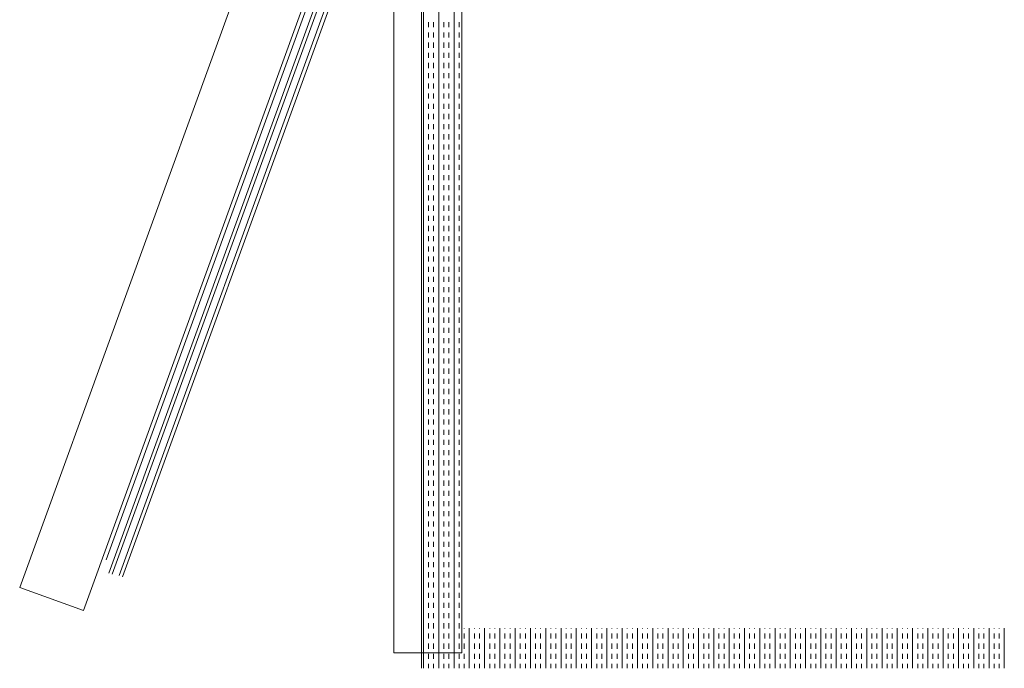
# Model space of a CAD drawing. Header units: millimetres. Extents: x 99250 to 122845, y -19292 to 18303.
# Tile 94 of 99: x 120112 to 120727, y 15304 to 15709. Entities that reach past the tile are written whole.
import ezdxf

# ---------------------------------------------------------------- set-up
doc = ezdxf.new("R2010")
doc.units = ezdxf.units.MM
doc.header["$MEASUREMENT"] = 0
doc.layers.add('IRISH HOUSE_HYD AIRPORT_DRAINAGE LAYOUT 1$0$GREY SCALE', color=8, linetype='Continuous')
doc.layers.add('IRISH HOUSE_HYD AIRPORT_DRAINAGE LAYOUT 1$0$GREYSCALE', color=8, linetype='Continuous', lineweight=0)
doc.layers.add('M-MEP-ELPR-EQUIP', color=6, linetype='Continuous', lineweight=20)

# ---------------------------------------------------------------- blocks, each defined once
blk = doc.blocks.new('IRISH HOUSE_HYD AIRPORT_DRAINAGE LAYOUT 1$0$FLOOR PLAN')
at = {"layer": 'IRISH HOUSE_HYD AIRPORT_DRAINAGE LAYOUT 1$0$GREYSCALE', "color": 8, "lineweight": 0}
for p, q in [((20363.2, 15303.61), (20363.2, 16005.3)), ((20364.39, 15303.61), (20364.39, 16005.3)), ((20373.94, 15303.61), (20373.94, 16005.3)), ((20383.49, 15303.61), (20383.49, 16005.3)), ((20339.78, 15981.14), (20112.17, 15354.17)), ((20345.91, 15980.24), (20345.91, 15313.23)), ((20388.26, 15328.67), (20388.26, 15980.24)), ((20388.26, 15313.23), (20388.26, 15980.24)), ((20151.98, 15339.71), (20379.58, 15966.69)), ((20376.76, 15938.55), (20167.87, 15363.11)), ((20169.96, 15362.36), (20378.85, 15937.79)), ((20166.23, 15371.34), (20370.23, 15933.29)), ((20382.66, 15935.55), (20174.31, 15361.63)), ((20384.8, 15934.77), (20176.45, 15360.86)), ((20367.58, 15704.14), (20367.58, 15707.32)), ((20370.76, 15704.14), (20370.76, 15707.32)), ((20377.12, 15704.14), (20377.12, 15707.32)), ((20380.31, 15704.14), (20380.31, 15707.32)), ((20386.67, 15704.14), (20386.67, 15707.32)), ((20367.58, 15697.78), (20367.58, 15700.96)), ((20370.76, 15697.78), (20370.76, 15700.96)), ((20377.12, 15697.78), (20377.12, 15700.96)), ((20380.31, 15697.78), (20380.31, 15700.96)), ((20386.67, 15697.78), (20386.67, 15700.96)), ((20367.58, 15691.41), (20367.58, 15694.59)), ((20370.76, 15691.41), (20370.76, 15694.59)), ((20377.12, 15691.41), (20377.12, 15694.59)), ((20380.31, 15691.41), (20380.31, 15694.59)), ((20386.67, 15691.41), (20386.67, 15694.59)), ((20367.58, 15685.05), (20367.58, 15688.23)), ((20370.76, 15685.05), (20370.76, 15688.23)), ((20377.12, 15685.05), (20377.12, 15688.23)), ((20380.31, 15685.05), (20380.31, 15688.23)), ((20386.67, 15685.05), (20386.67, 15688.23)), ((20367.58, 15678.68), (20367.58, 15681.86)), ((20370.76, 15678.68), (20370.76, 15681.86)), ((20377.12, 15678.68), (20377.12, 15681.86)), ((20380.31, 15678.68), (20380.31, 15681.86)), ((20386.67, 15678.68), (20386.67, 15681.86)), ((20367.58, 15672.32), (20367.58, 15675.5)), ((20370.76, 15672.32), (20370.76, 15675.5)), ((20377.12, 15672.32), (20377.12, 15675.5)), ((20380.31, 15672.32), (20380.31, 15675.5)), ((20386.67, 15672.32), (20386.67, 15675.5)), ((20367.58, 15665.95), (20367.58, 15669.13)), ((20370.76, 15665.95), (20370.76, 15669.13)), ((20377.12, 15665.95), (20377.12, 15669.13)), ((20380.31, 15665.95), (20380.31, 15669.13)), ((20386.67, 15665.95), (20386.67, 15669.13)), ((20367.58, 15659.58), (20367.58, 15662.77)), ((20370.76, 15659.58), (20370.76, 15662.77)), ((20377.12, 15659.58), (20377.12, 15662.77)), ((20380.31, 15659.58), (20380.31, 15662.77)), ((20386.67, 15659.58), (20386.67, 15662.77)), ((20367.58, 15653.22), (20367.58, 15656.4)), ((20370.76, 15653.22), (20370.76, 15656.4)), ((20377.12, 15653.22), (20377.12, 15656.4)), ((20380.31, 15653.22), (20380.31, 15656.4)), ((20386.67, 15653.22), (20386.67, 15656.4)), ((20367.58, 15646.85), (20367.58, 15650.04)), ((20370.76, 15646.85), (20370.76, 15650.04)), ((20377.12, 15646.85), (20377.12, 15650.04)), ((20380.31, 15646.85), (20380.31, 15650.04)), ((20386.67, 15646.85), (20386.67, 15650.04)), ((20367.58, 15640.49), (20367.58, 15643.67)), ((20370.76, 15640.49), (20370.76, 15643.67)), ((20377.12, 15640.49), (20377.12, 15643.67)), ((20380.31, 15640.49), (20380.31, 15643.67)), ((20386.67, 15640.49), (20386.67, 15643.67)), ((20367.58, 15634.12), (20367.58, 15637.31)), ((20370.76, 15634.12), (20370.76, 15637.31)), ((20377.12, 15634.12), (20377.12, 15637.31)), ((20380.31, 15634.12), (20380.31, 15637.31)), ((20386.67, 15634.12), (20386.67, 15637.31)), ((20367.58, 15627.76), (20367.58, 15630.94)), ((20370.76, 15627.76), (20370.76, 15630.94)), ((20377.12, 15627.76), (20377.12, 15630.94)), ((20380.31, 15627.76), (20380.31, 15630.94)), ((20386.67, 15627.76), (20386.67, 15630.94)), ((20367.58, 15621.39), (20367.58, 15624.57)), ((20370.76, 15621.39), (20370.76, 15624.57)), ((20377.12, 15621.39), (20377.12, 15624.57)), ((20380.31, 15621.39), (20380.31, 15624.57)), ((20386.67, 15621.39), (20386.67, 15624.57)), ((20367.58, 15615.03), (20367.58, 15618.21)), ((20370.76, 15615.03), (20370.76, 15618.21)), ((20377.12, 15615.03), (20377.12, 15618.21)), ((20380.31, 15615.03), (20380.31, 15618.21)), ((20386.67, 15615.03), (20386.67, 15618.21)), ((20367.58, 15608.66), (20367.58, 15611.84)), ((20370.76, 15608.66), (20370.76, 15611.84)), ((20377.12, 15608.66), (20377.12, 15611.84)), ((20380.31, 15608.66), (20380.31, 15611.84)), ((20386.67, 15608.66), (20386.67, 15611.84)), ((20367.58, 15602.3), (20367.58, 15605.48)), ((20370.76, 15602.3), (20370.76, 15605.48)), ((20377.12, 15602.3), (20377.12, 15605.48)), ((20380.31, 15602.3), (20380.31, 15605.48)), ((20386.67, 15602.3), (20386.67, 15605.48)), ((20367.58, 15595.93), (20367.58, 15599.11)), ((20370.76, 15595.93), (20370.76, 15599.11)), ((20377.12, 15595.93), (20377.12, 15599.11)), ((20380.31, 15595.93), (20380.31, 15599.11)), ((20386.67, 15595.93), (20386.67, 15599.11)), ((20367.58, 15589.57), (20367.58, 15592.75)), ((20370.76, 15589.57), (20370.76, 15592.75)), ((20377.12, 15589.57), (20377.12, 15592.75)), ((20380.31, 15589.57), (20380.31, 15592.75)), ((20386.67, 15589.57), (20386.67, 15592.75)), ((20367.58, 15583.2), (20367.58, 15586.38)), ((20370.76, 15583.2), (20370.76, 15586.38)), ((20377.12, 15583.2), (20377.12, 15586.38)), ((20380.31, 15583.2), (20380.31, 15586.38)), ((20386.67, 15583.2), (20386.67, 15586.38)), ((20367.58, 15576.83), (20367.58, 15580.02)), ((20370.76, 15576.83), (20370.76, 15580.02)), ((20377.12, 15576.83), (20377.12, 15580.02)), ((20380.31, 15576.83), (20380.31, 15580.02)), ((20386.67, 15576.83), (20386.67, 15580.02)), ((20367.58, 15570.47), (20367.58, 15573.65)), ((20370.76, 15570.47), (20370.76, 15573.65)), ((20377.12, 15570.47), (20377.12, 15573.65)), ((20380.31, 15570.47), (20380.31, 15573.65)), ((20386.67, 15570.47), (20386.67, 15573.65)), ((20367.58, 15564.1), (20367.58, 15567.29)), ((20370.76, 15564.1), (20370.76, 15567.29)), ((20377.12, 15564.1), (20377.12, 15567.29)), ((20380.31, 15564.1), (20380.31, 15567.29)), ((20386.67, 15564.1), (20386.67, 15567.29)), ((20367.58, 15557.74), (20367.58, 15560.92)), ((20370.76, 15557.74), (20370.76, 15560.92)), ((20377.12, 15557.74), (20377.12, 15560.92)), ((20380.31, 15557.74), (20380.31, 15560.92)), ((20386.67, 15557.74), (20386.67, 15560.92)), ((20367.58, 15551.37), (20367.58, 15554.56)), ((20370.76, 15551.37), (20370.76, 15554.56)), ((20377.12, 15551.37), (20377.12, 15554.56)), ((20380.31, 15551.37), (20380.31, 15554.56)), ((20386.67, 15551.37), (20386.67, 15554.56)), ((20367.58, 15545.01), (20367.58, 15548.19)), ((20370.76, 15545.01), (20370.76, 15548.19)), ((20377.12, 15545.01), (20377.12, 15548.19)), ((20380.31, 15545.01), (20380.31, 15548.19)), ((20386.67, 15545.01), (20386.67, 15548.19)), ((20367.58, 15538.64), (20367.58, 15541.82)), ((20370.76, 15538.64), (20370.76, 15541.82)), ((20377.12, 15538.64), (20377.12, 15541.82)), ((20380.31, 15538.64), (20380.31, 15541.82)), ((20386.67, 15538.64), (20386.67, 15541.82)), ((20367.58, 15532.28), (20367.58, 15535.46)), ((20370.76, 15532.28), (20370.76, 15535.46)), ((20377.12, 15532.28), (20377.12, 15535.46)), ((20380.31, 15532.28), (20380.31, 15535.46)), ((20386.67, 15532.28), (20386.67, 15535.46)), ((20367.58, 15525.91), (20367.58, 15529.09)), ((20370.76, 15525.91), (20370.76, 15529.09)), ((20377.12, 15525.91), (20377.12, 15529.09)), ((20380.31, 15525.91), (20380.31, 15529.09)), ((20386.67, 15525.91), (20386.67, 15529.09)), ((20367.58, 15519.55), (20367.58, 15522.73)), ((20370.76, 15519.55), (20370.76, 15522.73)), ((20377.12, 15519.55), (20377.12, 15522.73)), ((20380.31, 15519.55), (20380.31, 15522.73)), ((20386.67, 15519.55), (20386.67, 15522.73)), ((20367.58, 15513.18), (20367.58, 15516.36)), ((20370.76, 15513.18), (20370.76, 15516.36)), ((20377.12, 15513.18), (20377.12, 15516.36)), ((20380.31, 15513.18), (20380.31, 15516.36)), ((20386.67, 15513.18), (20386.67, 15516.36)), ((20367.58, 15506.82), (20367.58, 15510)), ((20370.76, 15506.82), (20370.76, 15510)), ((20377.12, 15506.82), (20377.12, 15510)), ((20380.31, 15506.82), (20380.31, 15510)), ((20386.67, 15506.82), (20386.67, 15510)), ((20367.58, 15500.45), (20367.58, 15503.63)), ((20370.76, 15500.45), (20370.76, 15503.63)), ((20377.12, 15500.45), (20377.12, 15503.63)), ((20380.31, 15500.45), (20380.31, 15503.63)), ((20386.67, 15500.45), (20386.67, 15503.63)), ((20367.58, 15494.08), (20367.58, 15497.27)), ((20370.76, 15494.08), (20370.76, 15497.27)), ((20377.12, 15494.08), (20377.12, 15497.27)), ((20380.31, 15494.08), (20380.31, 15497.27)), ((20386.67, 15494.08), (20386.67, 15497.27)), ((20367.58, 15487.72), (20367.58, 15490.9)), ((20370.76, 15487.72), (20370.76, 15490.9)), ((20377.12, 15487.72), (20377.12, 15490.9)), ((20380.31, 15487.72), (20380.31, 15490.9)), ((20386.67, 15487.72), (20386.67, 15490.9)), ((20367.58, 15481.35), (20367.58, 15484.54)), ((20370.76, 15481.35), (20370.76, 15484.54)), ((20377.12, 15481.35), (20377.12, 15484.54)), ((20380.31, 15481.35), (20380.31, 15484.54)), ((20386.67, 15481.35), (20386.67, 15484.54)), ((20367.58, 15474.99), (20367.58, 15478.17)), ((20370.76, 15474.99), (20370.76, 15478.17)), ((20377.12, 15474.99), (20377.12, 15478.17)), ((20380.31, 15474.99), (20380.31, 15478.17)), ((20386.67, 15474.99), (20386.67, 15478.17)), ((20367.58, 15468.62), (20367.58, 15471.81)), ((20370.76, 15468.62), (20370.76, 15471.81)), ((20377.12, 15468.62), (20377.12, 15471.81)), ((20380.31, 15468.62), (20380.31, 15471.81)), ((20386.67, 15468.62), (20386.67, 15471.81)), ((20367.58, 15462.26), (20367.58, 15465.44)), ((20370.76, 15462.26), (20370.76, 15465.44)), ((20377.12, 15462.26), (20377.12, 15465.44)), ((20380.31, 15462.26), (20380.31, 15465.44)), ((20386.67, 15462.26), (20386.67, 15465.44)), ((20367.58, 15455.89), (20367.58, 15459.07)), ((20370.76, 15455.89), (20370.76, 15459.07)), ((20377.12, 15455.89), (20377.12, 15459.07)), ((20380.31, 15455.89), (20380.31, 15459.07)), ((20386.67, 15455.89), (20386.67, 15459.07)), ((20367.58, 15449.53), (20367.58, 15452.71)), ((20370.76, 15449.53), (20370.76, 15452.71)), ((20377.12, 15449.53), (20377.12, 15452.71)), ((20380.31, 15449.53), (20380.31, 15452.71)), ((20386.67, 15449.53), (20386.67, 15452.71)), ((20367.58, 15443.16), (20367.58, 15446.34)), ((20370.76, 15443.16), (20370.76, 15446.34)), ((20377.12, 15443.16), (20377.12, 15446.34)), ((20380.31, 15443.16), (20380.31, 15446.34)), ((20386.67, 15443.16), (20386.67, 15446.34)), ((20367.58, 15436.8), (20367.58, 15439.98)), ((20370.76, 15436.8), (20370.76, 15439.98)), ((20377.12, 15436.8), (20377.12, 15439.98)), ((20380.31, 15436.8), (20380.31, 15439.98)), ((20386.67, 15436.8), (20386.67, 15439.98)), ((20367.58, 15430.43), (20367.58, 15433.61)), ((20370.76, 15430.43), (20370.76, 15433.61)), ((20377.12, 15430.43), (20377.12, 15433.61)), ((20380.31, 15430.43), (20380.31, 15433.61)), ((20386.67, 15430.43), (20386.67, 15433.61)), ((20367.58, 15424.07), (20367.58, 15427.25)), ((20370.76, 15424.07), (20370.76, 15427.25)), ((20377.12, 15424.07), (20377.12, 15427.25)), ((20380.31, 15424.07), (20380.31, 15427.25)), ((20386.67, 15424.07), (20386.67, 15427.25)), ((20367.58, 15417.7), (20367.58, 15420.88)), ((20370.76, 15417.7), (20370.76, 15420.88)), ((20377.12, 15417.7), (20377.12, 15420.88)), ((20380.31, 15417.7), (20380.31, 15420.88)), ((20386.67, 15417.7), (20386.67, 15420.88)), ((20367.58, 15411.33), (20367.58, 15414.52)), ((20370.76, 15411.33), (20370.76, 15414.52)), ((20377.12, 15411.33), (20377.12, 15414.52)), ((20380.31, 15411.33), (20380.31, 15414.52)), ((20386.67, 15411.33), (20386.67, 15414.52)), ((20367.58, 15404.97), (20367.58, 15408.15)), ((20370.76, 15404.97), (20370.76, 15408.15)), ((20377.12, 15404.97), (20377.12, 15408.15)), ((20380.31, 15404.97), (20380.31, 15408.15)), ((20386.67, 15404.97), (20386.67, 15408.15)), ((20367.58, 15398.6), (20367.58, 15401.79)), ((20370.76, 15398.6), (20370.76, 15401.79)), ((20377.12, 15398.6), (20377.12, 15401.79)), ((20380.31, 15398.6), (20380.31, 15401.79)), ((20386.67, 15398.6), (20386.67, 15401.79)), ((20367.58, 15392.24), (20367.58, 15395.42)), ((20370.76, 15392.24), (20370.76, 15395.42)), ((20377.12, 15392.24), (20377.12, 15395.42)), ((20380.31, 15392.24), (20380.31, 15395.42)), ((20386.67, 15392.24), (20386.67, 15395.42)), ((20367.58, 15385.87), (20367.58, 15389.06)), ((20370.76, 15385.87), (20370.76, 15389.06)), ((20377.12, 15385.87), (20377.12, 15389.06)), ((20380.31, 15385.87), (20380.31, 15389.06)), ((20386.67, 15385.87), (20386.67, 15389.06)), ((20367.58, 15379.51), (20367.58, 15382.69)), ((20370.76, 15379.51), (20370.76, 15382.69)), ((20377.12, 15379.51), (20377.12, 15382.69)), ((20380.31, 15379.51), (20380.31, 15382.69)), ((20386.67, 15379.51), (20386.67, 15382.69)), ((20367.58, 15373.14), (20367.58, 15376.32)), ((20370.76, 15373.14), (20370.76, 15376.32)), ((20377.12, 15373.14), (20377.12, 15376.32)), ((20380.31, 15373.14), (20380.31, 15376.32)), ((20386.67, 15373.14), (20386.67, 15376.32)), ((20367.58, 15366.78), (20367.58, 15369.96)), ((20370.76, 15366.78), (20370.76, 15369.96)), ((20377.12, 15366.78), (20377.12, 15369.96)), ((20380.31, 15366.78), (20380.31, 15369.96)), ((20386.67, 15366.78), (20386.67, 15369.96)), ((20367.58, 15360.41), (20367.58, 15363.59)), ((20370.76, 15360.41), (20370.76, 15363.59)), ((20377.12, 15360.41), (20377.12, 15363.59)), ((20380.31, 15360.41), (20380.31, 15363.59)), ((20386.67, 15360.41), (20386.67, 15363.59)), ((20112.17, 15354.17), (20151.98, 15339.71)), ((20367.58, 15354.05), (20367.58, 15357.23)), ((20370.76, 15354.05), (20370.76, 15357.23)), ((20377.12, 15354.05), (20377.12, 15357.23)), ((20380.31, 15354.05), (20380.31, 15357.23)), ((20386.67, 15354.05), (20386.67, 15357.23)), ((20367.58, 15347.68), (20367.58, 15350.86)), ((20370.76, 15347.68), (20370.76, 15350.86)), ((20377.12, 15347.68), (20377.12, 15350.86)), ((20380.31, 15347.68), (20380.31, 15350.86)), ((20386.67, 15347.68), (20386.67, 15350.86)), ((20367.58, 15341.31), (20367.58, 15344.5)), ((20370.76, 15341.31), (20370.76, 15344.5)), ((20377.12, 15341.31), (20377.12, 15344.5)), ((20380.31, 15341.31), (20380.31, 15344.5)), ((20386.67, 15341.31), (20386.67, 15344.5)), ((20367.58, 15334.95), (20367.58, 15338.13)), ((20370.76, 15334.95), (20370.76, 15338.13)), ((20377.12, 15334.95), (20377.12, 15338.13)), ((20380.31, 15334.95), (20380.31, 15338.13)), ((20386.67, 15334.95), (20386.67, 15338.13)), ((20367.58, 15328.58), (20367.58, 15331.77)), ((20370.76, 15328.58), (20370.76, 15331.77)), ((20377.12, 15328.58), (20377.12, 15331.77)), ((20380.31, 15328.58), (20380.31, 15331.77)), ((20386.67, 15328.58), (20386.67, 15331.77)), ((20389.86, 15328.58), (20389.86, 15328.67)), ((20393.04, 15303.61), (20393.04, 15328.67)), ((20396.22, 15328.58), (20396.22, 15328.67)), ((20399.4, 15328.58), (20399.4, 15328.67)), ((20402.59, 15303.61), (20402.59, 15328.67)), ((20405.77, 15328.58), (20405.77, 15328.67)), ((20408.95, 15328.58), (20408.95, 15328.67)), ((20412.13, 15303.61), (20412.13, 15328.67)), ((20415.32, 15328.58), (20415.32, 15328.67)), ((20418.5, 15328.58), (20418.5, 15328.67)), ((20421.68, 15303.61), (20421.68, 15328.67)), ((20424.86, 15328.58), (20424.86, 15328.67)), ((20428.05, 15328.58), (20428.05, 15328.67)), ((20431.23, 15303.61), (20431.23, 15328.67)), ((20434.41, 15328.58), (20434.41, 15328.67)), ((20437.6, 15328.58), (20437.6, 15328.67)), ((20440.78, 15303.61), (20440.78, 15328.67)), ((20443.96, 15328.58), (20443.96, 15328.67)), ((20447.14, 15328.58), (20447.14, 15328.67)), ((20450.33, 15303.61), (20450.33, 15328.67)), ((20453.51, 15328.58), (20453.51, 15328.67)), ((20456.69, 15328.58), (20456.69, 15328.67)), ((20459.87, 15303.61), (20459.87, 15328.67)), ((20463.06, 15328.58), (20463.06, 15328.67)), ((20466.24, 15328.58), (20466.24, 15328.67)), ((20469.42, 15303.61), (20469.42, 15328.67)), ((20472.61, 15328.58), (20472.61, 15328.67)), ((20475.79, 15328.58), (20475.79, 15328.67)), ((20478.97, 15303.61), (20478.97, 15328.67)), ((20482.15, 15328.58), (20482.15, 15328.67)), ((20485.34, 15328.58), (20485.34, 15328.67)), ((20488.52, 15303.61), (20488.52, 15328.67)), ((20491.7, 15328.58), (20491.7, 15328.67)), ((20494.88, 15328.58), (20494.88, 15328.67)), ((20498.07, 15303.61), (20498.07, 15328.67)), ((20501.25, 15328.58), (20501.25, 15328.67)), ((20504.43, 15328.58), (20504.43, 15328.67)), ((20507.61, 15303.61), (20507.61, 15328.67)), ((20510.8, 15328.58), (20510.8, 15328.67)), ((20513.98, 15328.58), (20513.98, 15328.67)), ((20517.16, 15303.61), (20517.16, 15328.67)), ((20520.35, 15328.58), (20520.35, 15328.67)), ((20523.53, 15328.58), (20523.53, 15328.67)), ((20526.71, 15303.61), (20526.71, 15328.67)), ((20529.89, 15328.58), (20529.89, 15328.67)), ((20533.08, 15328.58), (20533.08, 15328.67)), ((20536.26, 15303.61), (20536.26, 15328.67)), ((20539.44, 15328.58), (20539.44, 15328.67)), ((20542.62, 15328.58), (20542.62, 15328.67)), ((20545.81, 15303.61), (20545.81, 15328.67)), ((20548.99, 15328.58), (20548.99, 15328.67)), ((20552.17, 15328.58), (20552.17, 15328.67)), ((20555.36, 15303.61), (20555.36, 15328.67)), ((20558.54, 15328.58), (20558.54, 15328.67)), ((20561.72, 15328.58), (20561.72, 15328.67)), ((20564.9, 15303.61), (20564.9, 15328.67)), ((20568.09, 15328.58), (20568.09, 15328.67)), ((20571.27, 15328.58), (20571.27, 15328.67)), ((20574.45, 15303.61), (20574.45, 15328.67)), ((20577.63, 15328.58), (20577.63, 15328.67)), ((20580.82, 15328.58), (20580.82, 15328.67)), ((20584, 15303.61), (20584, 15328.67)), ((20587.18, 15328.58), (20587.18, 15328.67)), ((20590.37, 15328.58), (20590.37, 15328.67)), ((20593.55, 15303.61), (20593.55, 15328.67)), ((20596.73, 15328.58), (20596.73, 15328.67)), ((20599.91, 15328.58), (20599.91, 15328.67)), ((20603.1, 15303.61), (20603.1, 15328.67)), ((20606.28, 15328.58), (20606.28, 15328.67)), ((20609.46, 15328.58), (20609.46, 15328.67)), ((20612.64, 15303.61), (20612.64, 15328.67)), ((20615.83, 15328.58), (20615.83, 15328.67)), ((20619.01, 15328.58), (20619.01, 15328.67)), ((20622.19, 15303.61), (20622.19, 15328.67)), ((20625.37, 15328.58), (20625.37, 15328.67)), ((20628.56, 15328.58), (20628.56, 15328.67)), ((20631.74, 15303.61), (20631.74, 15328.67)), ((20634.92, 15328.58), (20634.92, 15328.67)), ((20638.11, 15328.58), (20638.11, 15328.67)), ((20641.29, 15303.61), (20641.29, 15328.67)), ((20644.47, 15328.58), (20644.47, 15328.67)), ((20647.65, 15328.58), (20647.65, 15328.67)), ((20650.84, 15303.61), (20650.84, 15328.67)), ((20654.02, 15328.58), (20654.02, 15328.67)), ((20657.2, 15328.58), (20657.2, 15328.67)), ((20660.38, 15303.61), (20660.38, 15328.67)), ((20663.57, 15328.58), (20663.57, 15328.67)), ((20666.75, 15328.58), (20666.75, 15328.67)), ((20669.93, 15303.61), (20669.93, 15328.67)), ((20673.12, 15328.58), (20673.12, 15328.67)), ((20676.3, 15328.58), (20676.3, 15328.67)), ((20679.48, 15303.61), (20679.48, 15328.67)), ((20682.66, 15328.58), (20682.66, 15328.67)), ((20685.85, 15328.58), (20685.85, 15328.67)), ((20689.03, 15303.61), (20689.03, 15328.67)), ((20692.21, 15328.58), (20692.21, 15328.67)), ((20695.39, 15328.58), (20695.39, 15328.67)), ((20698.58, 15303.61), (20698.58, 15328.67)), ((20701.76, 15328.58), (20701.76, 15328.67)), ((20704.94, 15328.58), (20704.94, 15328.67)), ((20708.12, 15303.61), (20708.12, 15328.67)), ((20711.31, 15328.58), (20711.31, 15328.67)), ((20714.49, 15328.58), (20714.49, 15328.67)), ((20717.67, 15303.61), (20717.67, 15328.67)), ((20720.86, 15328.58), (20720.86, 15328.67)), ((20724.04, 15328.58), (20724.04, 15328.67)), ((20727.22, 15303.61), (20727.22, 15328.67)), ((20367.58, 15322.22), (20367.58, 15325.4)), ((20370.76, 15322.22), (20370.76, 15325.4)), ((20377.12, 15322.22), (20377.12, 15325.4)), ((20380.31, 15322.22), (20380.31, 15325.4)), ((20386.67, 15322.22), (20386.67, 15325.4)), ((20389.86, 15322.22), (20389.86, 15325.4)), ((20396.22, 15322.22), (20396.22, 15325.4)), ((20399.4, 15322.22), (20399.4, 15325.4)), ((20405.77, 15322.22), (20405.77, 15325.4)), ((20408.95, 15322.22), (20408.95, 15325.4)), ((20415.32, 15322.22), (20415.32, 15325.4)), ((20418.5, 15322.22), (20418.5, 15325.4)), ((20424.86, 15322.22), (20424.86, 15325.4)), ((20428.05, 15322.22), (20428.05, 15325.4)), ((20434.41, 15322.22), (20434.41, 15325.4)), ((20437.6, 15322.22), (20437.6, 15325.4)), ((20443.96, 15322.22), (20443.96, 15325.4)), ((20447.14, 15322.22), (20447.14, 15325.4)), ((20453.51, 15322.22), (20453.51, 15325.4)), ((20456.69, 15322.22), (20456.69, 15325.4)), ((20463.06, 15322.22), (20463.06, 15325.4)), ((20466.24, 15322.22), (20466.24, 15325.4)), ((20472.61, 15322.22), (20472.61, 15325.4)), ((20475.79, 15322.22), (20475.79, 15325.4)), ((20482.15, 15322.22), (20482.15, 15325.4)), ((20485.34, 15322.22), (20485.34, 15325.4)), ((20491.7, 15322.22), (20491.7, 15325.4)), ((20494.88, 15322.22), (20494.88, 15325.4)), ((20501.25, 15322.22), (20501.25, 15325.4)), ((20504.43, 15322.22), (20504.43, 15325.4)), ((20510.8, 15322.22), (20510.8, 15325.4)), ((20513.98, 15322.22), (20513.98, 15325.4)), ((20520.35, 15322.22), (20520.35, 15325.4)), ((20523.53, 15322.22), (20523.53, 15325.4)), ((20529.89, 15322.22), (20529.89, 15325.4)), ((20533.08, 15322.22), (20533.08, 15325.4)), ((20539.44, 15322.22), (20539.44, 15325.4)), ((20542.62, 15322.22), (20542.62, 15325.4)), ((20548.99, 15322.22), (20548.99, 15325.4)), ((20552.17, 15322.22), (20552.17, 15325.4)), ((20558.54, 15322.22), (20558.54, 15325.4)), ((20561.72, 15322.22), (20561.72, 15325.4)), ((20568.09, 15322.22), (20568.09, 15325.4)), ((20571.27, 15322.22), (20571.27, 15325.4)), ((20577.63, 15322.22), (20577.63, 15325.4)), ((20580.82, 15322.22), (20580.82, 15325.4)), ((20587.18, 15322.22), (20587.18, 15325.4)), ((20590.37, 15322.22), (20590.37, 15325.4)), ((20596.73, 15322.22), (20596.73, 15325.4)), ((20599.91, 15322.22), (20599.91, 15325.4)), ((20606.28, 15322.22), (20606.28, 15325.4)), ((20609.46, 15322.22), (20609.46, 15325.4)), ((20615.83, 15322.22), (20615.83, 15325.4)), ((20619.01, 15322.22), (20619.01, 15325.4)), ((20625.37, 15322.22), (20625.37, 15325.4)), ((20628.56, 15322.22), (20628.56, 15325.4)), ((20634.92, 15322.22), (20634.92, 15325.4)), ((20638.11, 15322.22), (20638.11, 15325.4)), ((20644.47, 15322.22), (20644.47, 15325.4)), ((20647.65, 15322.22), (20647.65, 15325.4)), ((20654.02, 15322.22), (20654.02, 15325.4)), ((20657.2, 15322.22), (20657.2, 15325.4)), ((20663.57, 15322.22), (20663.57, 15325.4)), ((20666.75, 15322.22), (20666.75, 15325.4)), ((20673.12, 15322.22), (20673.12, 15325.4)), ((20676.3, 15322.22), (20676.3, 15325.4)), ((20682.66, 15322.22), (20682.66, 15325.4)), ((20685.85, 15322.22), (20685.85, 15325.4)), ((20692.21, 15322.22), (20692.21, 15325.4)), ((20695.39, 15322.22), (20695.39, 15325.4)), ((20701.76, 15322.22), (20701.76, 15325.4)), ((20704.94, 15322.22), (20704.94, 15325.4)), ((20711.31, 15322.22), (20711.31, 15325.4)), ((20714.49, 15322.22), (20714.49, 15325.4)), ((20720.86, 15322.22), (20720.86, 15325.4)), ((20724.04, 15322.22), (20724.04, 15325.4)), ((20367.58, 15315.85), (20367.58, 15319.04)), ((20370.76, 15315.85), (20370.76, 15319.04)), ((20377.12, 15315.85), (20377.12, 15319.04)), ((20380.31, 15315.85), (20380.31, 15319.04)), ((20386.67, 15315.85), (20386.67, 15319.04)), ((20389.86, 15315.85), (20389.86, 15319.04)), ((20396.22, 15315.85), (20396.22, 15319.04)), ((20399.4, 15315.85), (20399.4, 15319.04)), ((20405.77, 15315.85), (20405.77, 15319.04)), ((20408.95, 15315.85), (20408.95, 15319.04)), ((20415.32, 15315.85), (20415.32, 15319.04)), ((20418.5, 15315.85), (20418.5, 15319.04)), ((20424.86, 15315.85), (20424.86, 15319.04)), ((20428.05, 15315.85), (20428.05, 15319.04)), ((20434.41, 15315.85), (20434.41, 15319.04)), ((20437.6, 15315.85), (20437.6, 15319.04)), ((20443.96, 15315.85), (20443.96, 15319.04)), ((20447.14, 15315.85), (20447.14, 15319.04)), ((20453.51, 15315.85), (20453.51, 15319.04)), ((20456.69, 15315.85), (20456.69, 15319.04)), ((20463.06, 15315.85), (20463.06, 15319.04)), ((20466.24, 15315.85), (20466.24, 15319.04)), ((20472.61, 15315.85), (20472.61, 15319.04)), ((20475.79, 15315.85), (20475.79, 15319.04)), ((20482.15, 15315.85), (20482.15, 15319.04)), ((20485.34, 15315.85), (20485.34, 15319.04)), ((20491.7, 15315.85), (20491.7, 15319.04)), ((20494.88, 15315.85), (20494.88, 15319.04)), ((20501.25, 15315.85), (20501.25, 15319.04)), ((20504.43, 15315.85), (20504.43, 15319.04)), ((20510.8, 15315.85), (20510.8, 15319.04)), ((20513.98, 15315.85), (20513.98, 15319.04)), ((20520.35, 15315.85), (20520.35, 15319.04)), ((20523.53, 15315.85), (20523.53, 15319.04)), ((20529.89, 15315.85), (20529.89, 15319.04)), ((20533.08, 15315.85), (20533.08, 15319.04)), ((20539.44, 15315.85), (20539.44, 15319.04)), ((20542.62, 15315.85), (20542.62, 15319.04)), ((20548.99, 15315.85), (20548.99, 15319.04)), ((20552.17, 15315.85), (20552.17, 15319.04)), ((20558.54, 15315.85), (20558.54, 15319.04)), ((20561.72, 15315.85), (20561.72, 15319.04)), ((20568.09, 15315.85), (20568.09, 15319.04)), ((20571.27, 15315.85), (20571.27, 15319.04)), ((20577.63, 15315.85), (20577.63, 15319.04)), ((20580.82, 15315.85), (20580.82, 15319.04)), ((20587.18, 15315.85), (20587.18, 15319.04)), ((20590.37, 15315.85), (20590.37, 15319.04)), ((20596.73, 15315.85), (20596.73, 15319.04)), ((20599.91, 15315.85), (20599.91, 15319.04)), ((20606.28, 15315.85), (20606.28, 15319.04)), ((20609.46, 15315.85), (20609.46, 15319.04)), ((20615.83, 15315.85), (20615.83, 15319.04)), ((20619.01, 15315.85), (20619.01, 15319.04)), ((20625.37, 15315.85), (20625.37, 15319.04)), ((20628.56, 15315.85), (20628.56, 15319.04)), ((20634.92, 15315.85), (20634.92, 15319.04)), ((20638.11, 15315.85), (20638.11, 15319.04)), ((20644.47, 15315.85), (20644.47, 15319.04)), ((20647.65, 15315.85), (20647.65, 15319.04)), ((20654.02, 15315.85), (20654.02, 15319.04)), ((20657.2, 15315.85), (20657.2, 15319.04)), ((20663.57, 15315.85), (20663.57, 15319.04)), ((20666.75, 15315.85), (20666.75, 15319.04)), ((20673.12, 15315.85), (20673.12, 15319.04)), ((20676.3, 15315.85), (20676.3, 15319.04)), ((20682.66, 15315.85), (20682.66, 15319.04)), ((20685.85, 15315.85), (20685.85, 15319.04)), ((20692.21, 15315.85), (20692.21, 15319.04)), ((20695.39, 15315.85), (20695.39, 15319.04)), ((20701.76, 15315.85), (20701.76, 15319.04)), ((20704.94, 15315.85), (20704.94, 15319.04)), ((20711.31, 15315.85), (20711.31, 15319.04)), ((20714.49, 15315.85), (20714.49, 15319.04)), ((20720.86, 15315.85), (20720.86, 15319.04)), ((20724.04, 15315.85), (20724.04, 15319.04)), ((20345.91, 15313.23), (20388.26, 15313.23)), ((20367.58, 15309.49), (20367.58, 15312.67)), ((20370.76, 15309.49), (20370.76, 15312.67)), ((20377.12, 15309.49), (20377.12, 15312.67)), ((20380.31, 15309.49), (20380.31, 15312.67)), ((20386.67, 15309.49), (20386.67, 15312.67)), ((20389.86, 15309.49), (20389.86, 15312.67)), ((20396.22, 15309.49), (20396.22, 15312.67)), ((20399.4, 15309.49), (20399.4, 15312.67)), ((20405.77, 15309.49), (20405.77, 15312.67)), ((20408.95, 15309.49), (20408.95, 15312.67)), ((20415.32, 15309.49), (20415.32, 15312.67)), ((20418.5, 15309.49), (20418.5, 15312.67)), ((20424.86, 15309.49), (20424.86, 15312.67)), ((20428.05, 15309.49), (20428.05, 15312.67)), ((20434.41, 15309.49), (20434.41, 15312.67)), ((20437.6, 15309.49), (20437.6, 15312.67)), ((20443.96, 15309.49), (20443.96, 15312.67)), ((20447.14, 15309.49), (20447.14, 15312.67)), ((20453.51, 15309.49), (20453.51, 15312.67)), ((20456.69, 15309.49), (20456.69, 15312.67)), ((20463.06, 15309.49), (20463.06, 15312.67)), ((20466.24, 15309.49), (20466.24, 15312.67)), ((20472.61, 15309.49), (20472.61, 15312.67)), ((20475.79, 15309.49), (20475.79, 15312.67)), ((20482.15, 15309.49), (20482.15, 15312.67)), ((20485.34, 15309.49), (20485.34, 15312.67)), ((20491.7, 15309.49), (20491.7, 15312.67)), ((20494.88, 15309.49), (20494.88, 15312.67)), ((20501.25, 15309.49), (20501.25, 15312.67)), ((20504.43, 15309.49), (20504.43, 15312.67)), ((20510.8, 15309.49), (20510.8, 15312.67)), ((20513.98, 15309.49), (20513.98, 15312.67)), ((20520.35, 15309.49), (20520.35, 15312.67)), ((20523.53, 15309.49), (20523.53, 15312.67)), ((20529.89, 15309.49), (20529.89, 15312.67)), ((20533.08, 15309.49), (20533.08, 15312.67)), ((20539.44, 15309.49), (20539.44, 15312.67)), ((20542.62, 15309.49), (20542.62, 15312.67)), ((20548.99, 15309.49), (20548.99, 15312.67)), ((20552.17, 15309.49), (20552.17, 15312.67)), ((20558.54, 15309.49), (20558.54, 15312.67)), ((20561.72, 15309.49), (20561.72, 15312.67)), ((20568.09, 15309.49), (20568.09, 15312.67)), ((20571.27, 15309.49), (20571.27, 15312.67)), ((20577.63, 15309.49), (20577.63, 15312.67)), ((20580.82, 15309.49), (20580.82, 15312.67)), ((20587.18, 15309.49), (20587.18, 15312.67)), ((20590.37, 15309.49), (20590.37, 15312.67)), ((20596.73, 15309.49), (20596.73, 15312.67)), ((20599.91, 15309.49), (20599.91, 15312.67)), ((20606.28, 15309.49), (20606.28, 15312.67)), ((20609.46, 15309.49), (20609.46, 15312.67)), ((20615.83, 15309.49), (20615.83, 15312.67)), ((20619.01, 15309.49), (20619.01, 15312.67)), ((20625.37, 15309.49), (20625.37, 15312.67)), ((20628.56, 15309.49), (20628.56, 15312.67)), ((20634.92, 15309.49), (20634.92, 15312.67)), ((20638.11, 15309.49), (20638.11, 15312.67)), ((20644.47, 15309.49), (20644.47, 15312.67)), ((20647.65, 15309.49), (20647.65, 15312.67)), ((20654.02, 15309.49), (20654.02, 15312.67)), ((20657.2, 15309.49), (20657.2, 15312.67)), ((20663.57, 15309.49), (20663.57, 15312.67)), ((20666.75, 15309.49), (20666.75, 15312.67)), ((20673.12, 15309.49), (20673.12, 15312.67)), ((20676.3, 15309.49), (20676.3, 15312.67)), ((20682.66, 15309.49), (20682.66, 15312.67)), ((20685.85, 15309.49), (20685.85, 15312.67)), ((20692.21, 15309.49), (20692.21, 15312.67)), ((20695.39, 15309.49), (20695.39, 15312.67)), ((20701.76, 15309.49), (20701.76, 15312.67)), ((20704.94, 15309.49), (20704.94, 15312.67)), ((20711.31, 15309.49), (20711.31, 15312.67)), ((20714.49, 15309.49), (20714.49, 15312.67)), ((20720.86, 15309.49), (20720.86, 15312.67)), ((20724.04, 15309.49), (20724.04, 15312.67)), ((20367.58, 15303.61), (20367.58, 15306.31)), ((20370.76, 15303.61), (20370.76, 15306.31)), ((20377.12, 15303.61), (20377.12, 15306.31)), ((20380.31, 15303.61), (20380.31, 15306.31)), ((20386.67, 15303.61), (20386.67, 15306.31)), ((20389.86, 15303.61), (20389.86, 15306.31)), ((20396.22, 15303.61), (20396.22, 15306.31)), ((20399.4, 15303.61), (20399.4, 15306.31)), ((20405.77, 15303.61), (20405.77, 15306.31)), ((20408.95, 15303.61), (20408.95, 15306.31)), ((20415.32, 15303.61), (20415.32, 15306.31)), ((20418.5, 15303.61), (20418.5, 15306.31)), ((20424.86, 15303.61), (20424.86, 15306.31)), ((20428.05, 15303.61), (20428.05, 15306.31)), ((20434.41, 15303.61), (20434.41, 15306.31)), ((20437.6, 15303.61), (20437.6, 15306.31)), ((20443.96, 15303.61), (20443.96, 15306.31)), ((20447.14, 15303.61), (20447.14, 15306.31)), ((20453.51, 15303.61), (20453.51, 15306.31)), ((20456.69, 15303.61), (20456.69, 15306.31)), ((20463.06, 15303.61), (20463.06, 15306.31)), ((20466.24, 15303.61), (20466.24, 15306.31)), ((20472.61, 15303.61), (20472.61, 15306.31)), ((20475.79, 15303.61), (20475.79, 15306.31)), ((20482.15, 15303.61), (20482.15, 15306.31)), ((20485.34, 15303.61), (20485.34, 15306.31)), ((20491.7, 15303.61), (20491.7, 15306.31)), ((20494.88, 15303.61), (20494.88, 15306.31)), ((20501.25, 15303.61), (20501.25, 15306.31)), ((20504.43, 15303.61), (20504.43, 15306.31)), ((20510.8, 15303.61), (20510.8, 15306.31)), ((20513.98, 15303.61), (20513.98, 15306.31)), ((20520.35, 15303.61), (20520.35, 15306.31)), ((20523.53, 15303.61), (20523.53, 15306.31)), ((20529.89, 15303.61), (20529.89, 15306.31)), ((20533.08, 15303.61), (20533.08, 15306.31)), ((20539.44, 15303.61), (20539.44, 15306.31)), ((20542.62, 15303.61), (20542.62, 15306.31)), ((20548.99, 15303.61), (20548.99, 15306.31)), ((20552.17, 15303.61), (20552.17, 15306.31)), ((20558.54, 15303.61), (20558.54, 15306.31)), ((20561.72, 15303.61), (20561.72, 15306.31)), ((20568.09, 15303.61), (20568.09, 15306.31)), ((20571.27, 15303.61), (20571.27, 15306.31)), ((20577.63, 15303.61), (20577.63, 15306.31)), ((20580.82, 15303.61), (20580.82, 15306.31)), ((20587.18, 15303.61), (20587.18, 15306.31)), ((20590.37, 15303.61), (20590.37, 15306.31)), ((20596.73, 15303.61), (20596.73, 15306.31)), ((20599.91, 15303.61), (20599.91, 15306.31)), ((20606.28, 15303.61), (20606.28, 15306.31)), ((20609.46, 15303.61), (20609.46, 15306.31)), ((20615.83, 15303.61), (20615.83, 15306.31)), ((20619.01, 15303.61), (20619.01, 15306.31)), ((20625.37, 15303.61), (20625.37, 15306.31)), ((20628.56, 15303.61), (20628.56, 15306.31)), ((20634.92, 15303.61), (20634.92, 15306.31)), ((20638.11, 15303.61), (20638.11, 15306.31)), ((20644.47, 15303.61), (20644.47, 15306.31)), ((20647.65, 15303.61), (20647.65, 15306.31)), ((20654.02, 15303.61), (20654.02, 15306.31)), ((20657.2, 15303.61), (20657.2, 15306.31)), ((20663.57, 15303.61), (20663.57, 15306.31)), ((20666.75, 15303.61), (20666.75, 15306.31)), ((20673.12, 15303.61), (20673.12, 15306.31)), ((20676.3, 15303.61), (20676.3, 15306.31)), ((20682.66, 15303.61), (20682.66, 15306.31)), ((20685.85, 15303.61), (20685.85, 15306.31)), ((20692.21, 15303.61), (20692.21, 15306.31)), ((20695.39, 15303.61), (20695.39, 15306.31)), ((20701.76, 15303.61), (20701.76, 15306.31)), ((20704.94, 15303.61), (20704.94, 15306.31)), ((20711.31, 15303.61), (20711.31, 15306.31)), ((20714.49, 15303.61), (20714.49, 15306.31)), ((20720.86, 15303.61), (20720.86, 15306.31)), ((20724.04, 15303.61), (20724.04, 15306.31))]:
    blk.add_line(p, q, dxfattribs=at)
blk = doc.blocks.new('IRISH HOUSE_HYD AIRPORT_DRAINAGE LAYOUT 1')
at = {"layer": 'IRISH HOUSE_HYD AIRPORT_DRAINAGE LAYOUT 1$0$GREY SCALE'}
blk.add_blockref('IRISH HOUSE_HYD AIRPORT_DRAINAGE LAYOUT 1$0$FLOOR PLAN', (0, 0), dxfattribs=at)

msp = doc.modelspace()

# ---------------------------------------------------------------- block references
at = {"layer": 'M-MEP-ELPR-EQUIP'}
msp.add_blockref('IRISH HOUSE_HYD AIRPORT_DRAINAGE LAYOUT 1', (100000, 0), dxfattribs=at)

doc.saveas('drawing.dxf')
